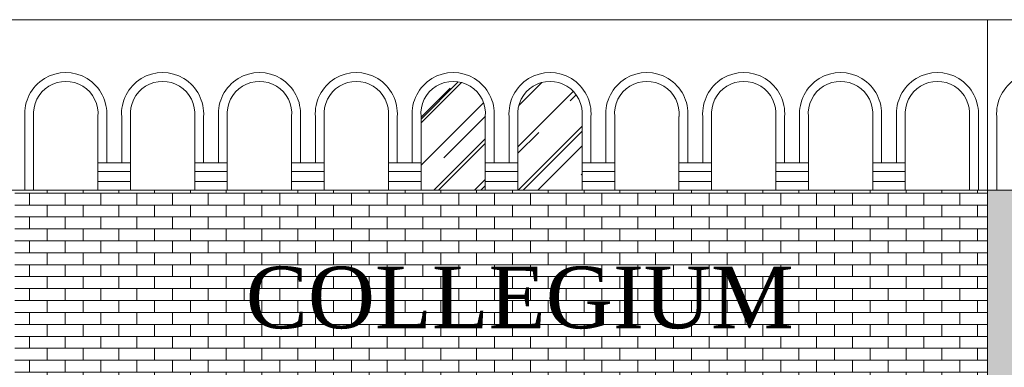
# Model space of a CAD drawing. Header units: millimetres. Extents: x -5254 to 173417, y -28809 to -6400.
# Tile 255 of 256: x 138430 to 138989, y -10892 to -10695. Entities that reach past the tile are written whole.
import ezdxf

# ---------------------------------------------------------------- set-up
doc = ezdxf.new("R2010")
doc.units = ezdxf.units.MM
for name, color, linetype, lineweight in [('mre_cegła', 7, 'Continuous', 5), ('mre_cienkie', 7, 'Continuous', 9), ('mre_szyby', 7, 'Continuous', 13), ('mre_tekst', 7, 'Continuous', 13), ('mre_ściany', 7, 'Continuous', 20)]:
    doc.layers.add(name, color=color, linetype=linetype, lineweight=lineweight)
doc.styles.get("Standard").update_dxf_attribs({"font": 'arial.ttf'})
pattern_1 = [(0, (131181.3596, -16286.989), (0, 6.77418), []), (90, (131181.36, -16286.989), (-10.16, 6.77418), [6.77418, -6.77418])]

msp = doc.modelspace()

# ---------------------------------------------------------------- hatches: boundary and pattern name
at = {"layer": 'mre_cegła'}
h = msp.add_hatch(dxfattribs=at)
h.set_pattern_fill('AR-BRSTD', color=256, scale=0.1)
h.set_pattern_definition(pattern_1)
h.paths.add_polyline_path([(138979.74, -10791.56), (138427.24, -10791.56), (138427.24, -11260.23), (138979.74, -11260.23)])
h.paths.add_polyline_path([(138545.8, -10985.44), (138595.62, -10985.44, -0.787293), (138818.57, -10985.44), (138868.36, -10985.44), (138868.36, -11011.75), (138820.5, -11011.75), (138820.5, -11016.75), (138814.14, -11016.75), (138814, -11236.3, -0.256629), (138794, -11236.3), (138794.14, -11016.75), (138790.22, -11016.75), (138790.22, -11014.25), (138751.38, -11014.25, -0.077893), (138790.08, -11034.2), (138790.08, -11236.09), (138790.08, -11241.09), (138779.99, -11241.09), (138775.08, -11241.09), (138639.08, -11241.09), (138634.08, -11241.09), (138624.08, -11241.09), (138624.08, -11236.09), (138624.08, -11034.2, -0.077893), (138662.78, -11014.25), (138623.94, -11014.25), (138623.94, -11016.75), (138620.02, -11016.75), (138620.16, -11236.3, -0.256629), (138600.16, -11236.3), (138600.02, -11016.75), (138593.66, -11016.75), (138593.66, -11011.75), (138545.8, -11011.75)], flags=16)
h.paths.add_polyline_path([(138794.67, -10987.02), (138789.42, -10987.02, 0.720947), (138624.76, -10987.02), (138619.51, -10987.02, -0.734785)], flags=0)
h.paths.add_polyline_path([(138593.8, -11037.46), (138593.8, -11241.09), (138530.8, -11241.09), (138530.8, -11037.46, -0.47619)], flags=16)
h.paths.add_polyline_path([(138639.08, -11042.09, -0.294118), (138775.08, -11042.09), (138775.08, -11236.09), (138639.08, -11236.09)], flags=0)
h.paths.add_polyline_path([(138702.08, -11097.38), (138712.08, -11097.38), (138712.08, -11099.38), (138702.08, -11099.38)], flags=0)
h.paths.add_polyline_path([(138712.08, -11109.38), (138712.08, -11111.38), (138702.08, -11111.38), (138702.08, -11109.38)], flags=0)
h.paths.add_polyline_path([(138820.36, -11037.46, -0.47619), (138883.36, -11037.46), (138883.36, -11241.09), (138820.36, -11241.09)], flags=16)
h.paths.add_polyline_path([(138708.42, -11446.21, -0.552546), (138843.83, -11497.77), (138791.42, -11497.77), (138791.42, -11692.61), (138801.42, -11692.61), (138806.42, -11692.61), (138806.42, -11697.61), (138806.42, -11779.73), (138979.74, -11779.73), (138979.74, -11272.23), (138427.24, -11272.23), (138427.24, -11779.73), (138610.42, -11779.73), (138610.42, -11697.61), (138610.42, -11692.61), (138615.42, -11692.61), (138625.42, -11692.61), (138625.42, -11497.77), (138573.01, -11497.77, -0.552546)])
h = msp.add_hatch(dxfattribs=at)
h.set_pattern_fill('AR-BRSTD', color=256, scale=0.1)
h.set_pattern_definition(pattern_1)
h.paths.add_polyline_path([(140622.8, -10791.56), (138979.74, -10791.56), (138979.74, -11260.23), (140622.8, -11260.23)])
h.paths.add_polyline_path([(139621.88, -11041.46), (139569.47, -11041.46), (139569.47, -11236.3), (139506.47, -11236.3), (139506.47, -11046.46), (139496.47, -11046.46), (139496.47, -11236.3, -0.256629), (139476.47, -11236.3), (139476.47, -11046.46), (139466.47, -11046.46), (139466.47, -11236.3), (139403.47, -11236.3), (139403.47, -11041.46), (139351.06, -11041.46, -0.552546), (139486.47, -10989.89, -0.552546)], flags=16)
h.paths.add_polyline_path([(139814.37, -10989.89, -0.552546), (139949.79, -11041.46), (139897.37, -11041.46), (139897.37, -11236.3), (139834.37, -11236.3), (139834.37, -11046.46), (139824.37, -11046.46), (139824.37, -11236.3, -0.256629), (139804.37, -11236.3), (139804.37, -11046.46), (139794.37, -11046.46), (139794.37, -11236.3), (139731.37, -11236.3), (139731.37, -11041.46), (139678.96, -11041.46, -0.552546)], flags=16)
h.paths.add_polyline_path([(139300.15, -11041.46), (139247.74, -11041.46), (139247.74, -11236.3), (139184.74, -11236.3), (139184.74, -11046.46), (139174.74, -11046.46), (139174.74, -11236.3, -0.256629), (139154.74, -11236.3), (139154.74, -11046.46), (139144.74, -11046.46), (139144.74, -11236.3), (139081.74, -11236.3), (139081.74, -11041.46), (139029.32, -11041.46, -0.552546), (139164.74, -10989.89, -0.552546)], flags=16)
h.paths.add_polyline_path([(140137.37, -10989.89, -0.552546), (140272.79, -11041.46), (140220.37, -11041.46), (140220.37, -11236.3), (140157.37, -11236.3), (140157.37, -11046.46), (140147.37, -11046.46), (140147.37, -11236.3, -0.256629), (140127.37, -11236.3), (140127.37, -11046.46), (140117.37, -11046.46), (140117.37, -11236.3), (140054.37, -11236.3), (140054.37, -11041.46), (140001.96, -11041.46, -0.552546)], flags=16)
h.paths.add_polyline_path([(140461.37, -10989.89, -0.552546), (140596.79, -11041.46), (140544.37, -11041.46), (140544.37, -11236.3), (140481.37, -11236.3), (140481.37, -11046.46), (140471.37, -11046.46), (140471.37, -11236.3, -0.256629), (140451.37, -11236.3), (140451.37, -11046.46), (140441.37, -11046.46), (140441.37, -11236.3), (140378.37, -11236.3), (140378.37, -11041.46), (140325.96, -11041.46, -0.552546)], flags=16)
h.paths.add_polyline_path([(140622.8, -11272.23), (138979.74, -11272.23), (138979.74, -11779.73), (140622.8, -11779.73)])
h.paths.add_polyline_path([(139594.47, -11461.87), (139594.47, -11486.84), (139584.47, -11486.84), (139584.47, -11678.73), (139593.97, -11678.73), (139593.97, -11699.73), (139569.47, -11699.73), (139569.47, -11693.73), (139559.38, -11693.73), (139554.47, -11693.73), (139418.47, -11693.73), (139413.47, -11693.73), (139403.47, -11693.73), (139403.47, -11699.73), (139378.97, -11699.73), (139378.97, -11678.73), (139388.47, -11678.73), (139388.47, -11486.84), (139378.47, -11486.84), (139378.47, -11461.87, -0.343883)], flags=16)
h.paths.add_polyline_path([(139554.47, -11494.73), (139554.47, -11688.73), (139418.47, -11688.73), (139418.47, -11494.73, -0.294118)], flags=0)
h.paths.add_polyline_path([(139491.47, -11552.01), (139481.47, -11552.01), (139481.47, -11550.01), (139491.47, -11550.01)], flags=0)
h.paths.add_polyline_path([(139491.47, -11562.01), (139491.47, -11564.01), (139481.47, -11564.01), (139481.47, -11562.01)], flags=0)
h.paths.add_polyline_path([(139272.74, -11461.87), (139272.74, -11486.84), (139262.74, -11486.84), (139262.74, -11678.73), (139272.24, -11678.73), (139272.24, -11699.73), (139247.74, -11699.73), (139247.74, -11693.73), (139237.64, -11693.73), (139232.74, -11693.73), (139096.74, -11693.73), (139091.74, -11693.73), (139081.74, -11693.73), (139081.74, -11699.73), (139057.24, -11699.73), (139057.24, -11678.73), (139066.74, -11678.73), (139066.74, -11486.84), (139056.74, -11486.84), (139056.74, -11461.87, -0.343883)], flags=16)
h.paths.add_polyline_path([(139706.37, -11461.87, -0.343883), (139922.37, -11461.87), (139922.37, -11486.84), (139912.37, -11486.84), (139912.37, -11678.73), (139921.87, -11678.73), (139921.87, -11699.73), (139897.37, -11699.73), (139897.37, -11693.73), (139887.28, -11693.73), (139882.37, -11693.73), (139746.37, -11693.73), (139741.37, -11693.73), (139731.37, -11693.73), (139731.37, -11699.73), (139706.87, -11699.73), (139706.87, -11678.73), (139716.37, -11678.73), (139716.37, -11486.84), (139706.37, -11486.84)], flags=16)
h.paths.add_polyline_path([(139232.74, -11494.73), (139232.74, -11688.73), (139096.74, -11688.73), (139096.74, -11494.73, -0.294118)], flags=0)
h.paths.add_polyline_path([(139746.37, -11494.73, -0.294118), (139882.37, -11494.73), (139882.37, -11688.73), (139746.37, -11688.73)], flags=0)
h.paths.add_polyline_path([(139169.74, -11550.01), (139169.74, -11552.01), (139159.74, -11552.01), (139159.74, -11550.01)], flags=0)
h.paths.add_polyline_path([(139819.37, -11550.01), (139819.37, -11552.01), (139809.37, -11552.01), (139809.37, -11550.01)], flags=0)
h.paths.add_polyline_path([(139169.74, -11562.01), (139169.74, -11564.01), (139159.74, -11564.01), (139159.74, -11562.01)], flags=0)
h.paths.add_polyline_path([(139819.37, -11562.01), (139819.37, -11564.01), (139809.37, -11564.01), (139809.37, -11562.01)], flags=0)
h.paths.add_polyline_path([(140029.37, -11461.87, -0.343883), (140245.37, -11461.87), (140245.37, -11486.84), (140235.37, -11486.84), (140235.37, -11678.73), (140244.87, -11678.73), (140244.87, -11699.73), (140220.37, -11699.73), (140220.37, -11693.73), (140210.28, -11693.73), (140205.37, -11693.73), (140069.37, -11693.73), (140064.37, -11693.73), (140054.37, -11693.73), (140054.37, -11699.73), (140029.87, -11699.73), (140029.87, -11678.73), (140039.37, -11678.73), (140039.37, -11486.84), (140029.37, -11486.84)], flags=16)
h.paths.add_polyline_path([(140069.37, -11494.73, -0.294118), (140205.37, -11494.73), (140205.37, -11688.73), (140069.37, -11688.73)], flags=0)
h.paths.add_polyline_path([(140142.37, -11550.01), (140142.37, -11552.01), (140132.37, -11552.01), (140132.37, -11550.01)], flags=0)
h.paths.add_polyline_path([(140142.37, -11562.01), (140142.37, -11564.01), (140132.37, -11564.01), (140132.37, -11562.01)], flags=0)
h.paths.add_polyline_path([(140353.37, -11461.87, -0.343883), (140569.37, -11461.87), (140569.37, -11486.84), (140559.37, -11486.84), (140559.37, -11678.73), (140568.87, -11678.73), (140568.87, -11699.73), (140544.37, -11699.73), (140544.37, -11693.73), (140534.28, -11693.73), (140529.37, -11693.73), (140393.37, -11693.73), (140388.37, -11693.73), (140378.37, -11693.73), (140378.37, -11699.73), (140353.87, -11699.73), (140353.87, -11678.73), (140363.37, -11678.73), (140363.37, -11486.84), (140353.37, -11486.84)], flags=16)
h.paths.add_polyline_path([(140393.37, -11494.73, -0.294118), (140529.37, -11494.73), (140529.37, -11688.73), (140393.37, -11688.73)], flags=0)
h.paths.add_polyline_path([(140466.37, -11550.01), (140466.37, -11552.01), (140456.37, -11552.01), (140456.37, -11550.01)], flags=0)
h.paths.add_polyline_path([(140466.37, -11562.01), (140466.37, -11564.01), (140456.37, -11564.01), (140456.37, -11562.01)], flags=0)
h.paths.add_polyline_path([(141728.3, -11272.2), (140642.8, -11272.23), (140642.8, -11779.73), (141728.3, -11779.66)])
h.paths.add_polyline_path([(140998.17, -11461.87), (140998.17, -11486.84), (140988.17, -11486.84), (140988.17, -11678.73), (140997.67, -11678.73), (140997.67, -11699.73), (140973.17, -11699.73), (140973.17, -11693.73), (140963.07, -11693.73), (140958.07, -11693.73), (140822.07, -11693.73), (140817.17, -11693.73), (140807.17, -11693.73), (140807.17, -11699.73), (140782.67, -11699.73), (140782.67, -11678.73), (140792.17, -11678.73), (140792.17, -11486.84), (140782.17, -11486.84), (140782.17, -11461.87, -0.343883)], flags=16)
h.paths.add_polyline_path([(140973.07, -11486.77), (140973.07, -11486.84, 0.326659), (140807.07, -11486.84), (140807.07, -11486.91, -0.32666)], flags=0)
h.paths.add_polyline_path([(140958.07, -11494.73), (140958.07, -11688.73), (140822.07, -11688.73), (140822.07, -11494.73, -0.294118)], flags=0)
h.paths.add_polyline_path([(140885.07, -11550.01), (140895.07, -11550.01), (140895.07, -11552.01), (140885.07, -11552.01)], flags=0)
h.paths.add_polyline_path([(140895.07, -11562.01), (140895.07, -11564.01), (140885.07, -11564.01), (140885.07, -11562.01)], flags=0)
h.paths.add_polyline_path([(141115.48, -11461.87, -0.343883), (141331.48, -11461.87), (141331.48, -11486.84), (141321.48, -11486.84), (141321.48, -11678.73), (141330.98, -11678.73), (141330.98, -11699.73), (141306.48, -11699.73), (141306.48, -11693.73), (141296.39, -11693.73), (141291.39, -11693.73), (141155.39, -11693.73), (141150.48, -11693.73), (141140.48, -11693.73), (141140.48, -11699.73), (141115.98, -11699.73), (141115.98, -11678.73), (141125.48, -11678.73), (141125.48, -11486.84), (141115.48, -11486.84)], flags=16)
h.paths.add_polyline_path([(141306.39, -11486.77), (141306.39, -11486.84, 0.326659), (141140.39, -11486.84), (141140.39, -11486.91, -0.32666)], flags=0)
h.paths.add_polyline_path([(141155.39, -11494.73, -0.294118), (141291.39, -11494.73), (141291.39, -11688.73), (141155.39, -11688.73)], flags=0)
h.paths.add_polyline_path([(141228.39, -11550.01), (141228.39, -11552.01), (141218.39, -11552.01), (141218.39, -11550.01)], flags=0)
h.paths.add_polyline_path([(141228.39, -11562.01), (141228.39, -11564.01), (141218.39, -11564.01), (141218.39, -11562.01)], flags=0)
h.paths.add_polyline_path([(141444.11, -11461.87, -0.343883), (141660.11, -11461.87), (141660.11, -11486.84), (141650.11, -11486.84), (141650.11, -11678.73), (141659.61, -11678.73), (141659.61, -11699.73), (141635.11, -11699.73), (141635.11, -11693.73), (141625.02, -11693.73), (141620.02, -11693.73), (141484.02, -11693.73), (141479.11, -11693.73), (141469.11, -11693.73), (141469.11, -11699.73), (141444.61, -11699.73), (141444.61, -11678.73), (141454.11, -11678.73), (141454.11, -11486.84), (141444.11, -11486.84)], flags=16)
h.paths.add_polyline_path([(141635.02, -11486.77), (141635.02, -11486.84, 0.326659), (141469.02, -11486.84), (141469.02, -11486.91, -0.32666)], flags=0)
h.paths.add_polyline_path([(141484.02, -11494.73, -0.294118), (141620.02, -11494.73), (141620.02, -11688.73), (141484.02, -11688.73)], flags=0)
h.paths.add_polyline_path([(141557.02, -11550.01), (141557.02, -11552.01), (141547.02, -11552.01), (141547.02, -11550.01)], flags=0)
h.paths.add_polyline_path([(141557.02, -11562.01), (141557.02, -11564.01), (141547.02, -11564.01), (141547.02, -11562.01)], flags=0)
h.paths.add_polyline_path([(141728.3, -10791.56), (140642.8, -10791.56), (140642.8, -11260.23), (141728.3, -11260.2)])
h.paths.add_polyline_path([(140890.07, -10989.89, -0.552546), (141025.49, -11041.46), (140973.07, -11041.46), (140973.07, -11236.3), (140910.07, -11236.3), (140910.07, -11046.46), (140900.07, -11046.46), (140900.07, -11236.3, -0.256629), (140880.07, -11236.3), (140880.07, -11046.46), (140870.07, -11046.46), (140870.07, -11236.3), (140807.07, -11236.3), (140807.07, -11041.46), (140754.66, -11041.46, -0.552546)], flags=16)
h.paths.add_polyline_path([(141223.39, -10989.89, -0.552546), (141358.8, -11041.46), (141306.39, -11041.46), (141306.39, -11236.3), (141243.39, -11236.3), (141243.39, -11046.46), (141233.39, -11046.46), (141233.39, -11236.3, -0.256629), (141213.39, -11236.3), (141213.39, -11046.46), (141203.39, -11046.46), (141203.39, -11236.3), (141140.39, -11236.3), (141140.39, -11041.46), (141087.97, -11041.46, -0.552546)], flags=16)
h.paths.add_polyline_path([(141416.61, -11041.46, -0.552546), (141552.02, -10989.89, -0.552546), (141687.43, -11041.46), (141635.02, -11041.46), (141635.02, -11236.3), (141572.02, -11236.3), (141572.02, -11046.46), (141562.02, -11046.46), (141562.02, -11236.3, -0.256629), (141542.02, -11236.3), (141542.02, -11046.46), (141532.02, -11046.46), (141532.02, -11236.3), (141469.02, -11236.3), (141469.02, -11041.46)], flags=16)
at = {"layer": 'mre_szyby'}
h = msp.add_hatch(dxfattribs=at)
h.set_pattern_fill('AR-RROOF', color=256, angle=45)
h.set_pattern_definition([(45, (131181.36, -16286.99), (21.552615, 57.47364), [381, -50.8, 127, -25.4]), (45, (131196.267, -16254.12), (-41.84799, 5.92697), [76.2, -8.382, 152.4, -19.05]), (45, (131175.073, -16262.742), (81.36112, 105.428207), [203.2, -35.56, 101.6, -25.4])])
h.paths.add_polyline_path([(138694.51, -10749.78, 1.09589), (138658.01, -10749.78), (138658.01, -10791.56), (138694.51, -10791.56), (138694.51, -10775.89)])
h.paths.add_polyline_path([(138749.51, -10749.78, 1.09589), (138713.01, -10749.78), (138713.01, -10791.56), (138749.51, -10791.56), (138749.51, -10775.89)])

# ---------------------------------------------------------------- linework, layer by layer
at = {"layer": 'mre_cienkie'}
for points in [[(141728.3, -10694.78), (135593.45, -10694.78)], [(138433.01, -10749.78), (138433.01, -10791.56)], [(138438.01, -10749.78), (138438.01, -10791.56)], [(138474.51, -10749.78), (138474.51, -10775.89)], [(138479.51, -10749.78), (138479.51, -10775.89)], [(138488.01, -10749.78), (138488.01, -10775.89)], [(138493.01, -10749.78), (138493.01, -10791.56)], [(138529.51, -10749.78), (138529.51, -10775.89)], [(138534.51, -10749.78), (138534.51, -10775.89)], [(138543.01, -10749.78), (138543.01, -10775.89)], [(138548.01, -10749.78), (138548.01, -10791.56)], [(138584.51, -10749.78), (138584.51, -10775.89)], [(138589.51, -10749.78), (138589.51, -10775.89)], [(138598.01, -10749.78), (138598.01, -10775.89)], [(138603.01, -10749.78), (138603.01, -10791.56)], [(138639.51, -10749.78), (138639.51, -10775.89)], [(138644.51, -10749.78), (138644.51, -10775.89)], [(138653.01, -10749.78), (138653.01, -10775.89)], [(138658.01, -10749.78), (138658.01, -10791.56)], [(138694.51, -10749.78), (138694.51, -10775.89)], [(138699.51, -10749.78), (138699.51, -10775.89)], [(138708.01, -10749.78), (138708.01, -10775.89)], [(138713.01, -10749.78), (138713.01, -10791.56)], [(138749.51, -10749.78), (138749.51, -10775.89)], [(138754.51, -10749.78), (138754.51, -10775.89)], [(138763.01, -10749.78), (138763.01, -10775.89)], [(138768.01, -10749.78), (138768.01, -10791.56)], [(138804.51, -10749.78), (138804.51, -10775.89)], [(138809.51, -10749.78), (138809.51, -10775.89)], [(138818.01, -10749.78), (138818.01, -10775.89)], [(138823.01, -10749.78), (138823.01, -10791.56)], [(138859.51, -10749.78), (138859.51, -10775.89)], [(138864.51, -10749.78), (138864.51, -10775.89)], [(138873.01, -10749.78), (138873.01, -10775.89)], [(138878.01, -10749.78), (138878.01, -10791.56)], [(138914.51, -10749.78), (138914.51, -10775.89)], [(138919.51, -10749.78), (138919.51, -10775.89)], [(138928.01, -10749.78), (138928.01, -10775.89)], [(138933.01, -10749.78), (138933.01, -10791.56)], [(138969.51, -10749.78), (138969.51, -10775.89)], [(138974.51, -10749.78), (138974.51, -10791.56)], [(138984.94, -10749.78), (138984.94, -10791.56)], [(138474.51, -10775.89), (138474.51, -10791.56)], [(138474.51, -10775.89), (138474.51, -10791.56)], [(138479.51, -10775.89), (138474.51, -10775.89)], [(138479.51, -10775.89), (138483.01, -10775.89)], [(138483.01, -10775.89), (138493.01, -10775.89)], [(138529.51, -10775.89), (138529.51, -10791.56)], [(138529.51, -10775.89), (138529.51, -10791.56)], [(138529.51, -10775.89), (138529.51, -10791.56)], [(138534.51, -10775.89), (138529.51, -10775.89)], [(138534.51, -10775.89), (138538.01, -10775.89)], [(138538.01, -10775.89), (138548.01, -10775.89)], [(138584.51, -10775.89), (138584.51, -10791.56)], [(138584.51, -10775.89), (138584.51, -10791.56)], [(138584.51, -10775.89), (138584.51, -10791.56)], [(138589.51, -10775.89), (138584.51, -10775.89)], [(138589.51, -10775.89), (138593.01, -10775.89)], [(138593.01, -10775.89), (138603.01, -10775.89)], [(138639.51, -10775.89), (138639.51, -10791.56)], [(138639.51, -10775.89), (138639.51, -10791.56)], [(138639.51, -10775.89), (138639.51, -10791.56)], [(138644.51, -10775.89), (138639.51, -10775.89)], [(138644.51, -10775.89), (138648.01, -10775.89)], [(138648.01, -10775.89), (138658.01, -10775.89)], [(138694.51, -10775.89), (138694.51, -10791.56)], [(138694.51, -10775.89), (138694.51, -10791.56)], [(138694.51, -10775.89), (138694.51, -10791.56)], [(138699.51, -10775.89), (138694.51, -10775.89)], [(138699.51, -10775.89), (138703.01, -10775.89)], [(138703.01, -10775.89), (138713.01, -10775.89)], [(138749.51, -10775.89), (138749.51, -10791.56)], [(138749.51, -10775.89), (138749.51, -10791.56)], [(138749.51, -10775.89), (138749.51, -10791.56)], [(138754.51, -10775.89), (138749.51, -10775.89)], [(138754.51, -10775.89), (138758.01, -10775.89)], [(138758.01, -10775.89), (138768.01, -10775.89)], [(138804.51, -10775.89), (138804.51, -10791.56)], [(138804.51, -10775.89), (138804.51, -10791.56)], [(138804.51, -10775.89), (138804.51, -10791.56)], [(138809.51, -10775.89), (138804.51, -10775.89)], [(138809.51, -10775.89), (138813.01, -10775.89)], [(138813.01, -10775.89), (138823.01, -10775.89)], [(138859.51, -10775.89), (138859.51, -10791.56)], [(138859.51, -10775.89), (138859.51, -10791.56)], [(138859.51, -10775.89), (138859.51, -10791.56)], [(138864.51, -10775.89), (138859.51, -10775.89)], [(138864.51, -10775.89), (138868.01, -10775.89)], [(138868.01, -10775.89), (138878.01, -10775.89)], [(138914.51, -10775.89), (138914.51, -10791.56)], [(138914.51, -10775.89), (138914.51, -10791.56)], [(138914.51, -10775.89), (138914.51, -10791.56)], [(138919.51, -10775.89), (138914.51, -10775.89)], [(138919.51, -10775.89), (138923.01, -10775.89)], [(138923.01, -10775.89), (138933.01, -10775.89)], [(138969.51, -10775.89), (138969.51, -10791.56)], [(138474.51, -10780.89), (138493.01, -10780.89)], [(138529.51, -10780.89), (138548.01, -10780.89)], [(138584.51, -10780.89), (138603.01, -10780.89)], [(138639.51, -10780.89), (138658.01, -10780.89)], [(138694.51, -10780.89), (138713.01, -10780.89)], [(138749.51, -10780.89), (138768.01, -10780.89)], [(138804.51, -10780.89), (138823.01, -10780.89)], [(138859.51, -10780.89), (138878.01, -10780.89)], [(138914.51, -10780.89), (138933.01, -10780.89)], [(141850.3, -10791.56), (135443.45, -10791.56)], [(138433.01, -10791.56), (138438.01, -10791.56)], [(138474.51, -10786.56), (138493.01, -10786.56)], [(138479.51, -10791.56), (138474.51, -10791.56)], [(138474.51, -10791.56), (138493.01, -10791.56)], [(138493.01, -10791.56), (138493.01, -10791.56)], [(138529.51, -10786.56), (138548.01, -10786.56)], [(138534.51, -10791.56), (138529.51, -10791.56)], [(138534.51, -10791.56), (138529.51, -10791.56)], [(138529.51, -10791.56), (138548.01, -10791.56)], [(138543.01, -10791.56), (138543.01, -10791.56)], [(138543.01, -10791.56), (138548.01, -10791.56)], [(138548.01, -10791.56), (138548.01, -10791.56)], [(138584.51, -10786.56), (138603.01, -10786.56)], [(138589.51, -10791.56), (138584.51, -10791.56)], [(138589.51, -10791.56), (138584.51, -10791.56)], [(138584.51, -10791.56), (138603.01, -10791.56)], [(138598.01, -10791.56), (138603.01, -10791.56)], [(138603.01, -10791.56), (138603.01, -10791.56)], [(138639.51, -10786.56), (138658.01, -10786.56)], [(138644.51, -10791.56), (138639.51, -10791.56)], [(138644.51, -10791.56), (138639.51, -10791.56)], [(138639.51, -10791.56), (138658.01, -10791.56)], [(138653.01, -10791.56), (138658.01, -10791.56)], [(138658.01, -10791.56), (138658.01, -10791.56)], [(138694.51, -10786.56), (138713.01, -10786.56)], [(138699.51, -10791.56), (138694.51, -10791.56)], [(138699.51, -10791.56), (138694.51, -10791.56)], [(138694.51, -10791.56), (138713.01, -10791.56)], [(138708.01, -10791.56), (138713.01, -10791.56)], [(138713.01, -10791.56), (138713.01, -10791.56)], [(138749.51, -10786.56), (138768.01, -10786.56)], [(138754.51, -10791.56), (138749.51, -10791.56)], [(138754.51, -10791.56), (138749.51, -10791.56)], [(138749.51, -10791.56), (138768.01, -10791.56)], [(138763.01, -10791.56), (138768.01, -10791.56)], [(138768.01, -10791.56), (138768.01, -10791.56)], [(138804.51, -10786.56), (138823.01, -10786.56)], [(138809.51, -10791.56), (138804.51, -10791.56)], [(138809.51, -10791.56), (138804.51, -10791.56)], [(138804.51, -10791.56), (138823.01, -10791.56)], [(138818.01, -10791.56), (138823.01, -10791.56)], [(138823.01, -10791.56), (138823.01, -10791.56)], [(138859.51, -10786.56), (138878.01, -10786.56)], [(138864.51, -10791.56), (138859.51, -10791.56)], [(138864.51, -10791.56), (138859.51, -10791.56)], [(138859.51, -10791.56), (138878.01, -10791.56)], [(138873.01, -10791.56), (138878.01, -10791.56)], [(138878.01, -10791.56), (138878.01, -10791.56)], [(138914.51, -10786.56), (138933.01, -10786.56)], [(138919.51, -10791.56), (138914.51, -10791.56)], [(138919.51, -10791.56), (138914.51, -10791.56)], [(138914.51, -10791.56), (138933.01, -10791.56)], [(138928.01, -10791.56), (138933.01, -10791.56)], [(138933.01, -10791.56), (138933.01, -10791.56)], [(138974.51, -10791.56), (138969.51, -10791.56)]]:
    msp.add_lwpolyline(points, dxfattribs=at)
for centre, radius, start, end in [((138456.26, -10748.1), 23.31, 355.8457, 184.1543), ((138456.26, -10748.11), 18.33, 354.7609, 185.2391), ((138511.26, -10748.1), 23.31, 355.8457, 184.1543), ((138511.26, -10748.11), 18.33, 354.7609, 185.2391), ((138566.26, -10748.1), 23.31, 355.8457, 184.1543), ((138566.26, -10748.11), 18.33, 354.7609, 185.2391), ((138621.26, -10748.1), 23.31, 355.8457, 184.1543), ((138621.26, -10748.11), 18.33, 354.7609, 185.2391), ((138676.26, -10748.1), 23.31, 355.8457, 184.1543), ((138676.26, -10748.11), 18.33, 354.7609, 185.2391), ((138731.26, -10748.1), 23.31, 355.8457, 184.1543), ((138731.26, -10748.11), 18.33, 354.7609, 185.2391), ((138786.26, -10748.1), 23.31, 355.8457, 184.1543), ((138786.26, -10748.11), 18.33, 354.7609, 185.2391), ((138841.26, -10748.1), 23.31, 355.8457, 184.1543), ((138841.26, -10748.11), 18.33, 354.7609, 185.2391), ((138896.26, -10748.1), 23.31, 355.8457, 184.1543), ((138896.26, -10748.11), 18.33, 354.7609, 185.2391), ((138951.26, -10748.1), 23.31, 355.8457, 184.1543), ((138951.26, -10748.11), 18.33, 354.7609, 185.2391), ((139008.19, -10748.1), 23.31, 355.8457, 184.1543)]:
    msp.add_arc(centre, radius, start, end, dxfattribs=at)
at = {"layer": 'mre_ściany'}
msp.add_lwpolyline([(138979.74, -11260.23), (138979.74, -10694.78)], dxfattribs=at)

# ---------------------------------------------------------------- texts
at = {"layer": 'mre_tekst', "insert": (138558.47, -10834.82), "char_height": 35, "attachment_point": 1}
msp.add_mtext_dynamic_manual_height_columns('{\\fRomantic|b0|i0|c2|p2;COLLEGIUM}', width=397.5486, gutter_width=12.5, heights=[-35.72], dxfattribs=at)

doc.saveas('drawing.dxf')
